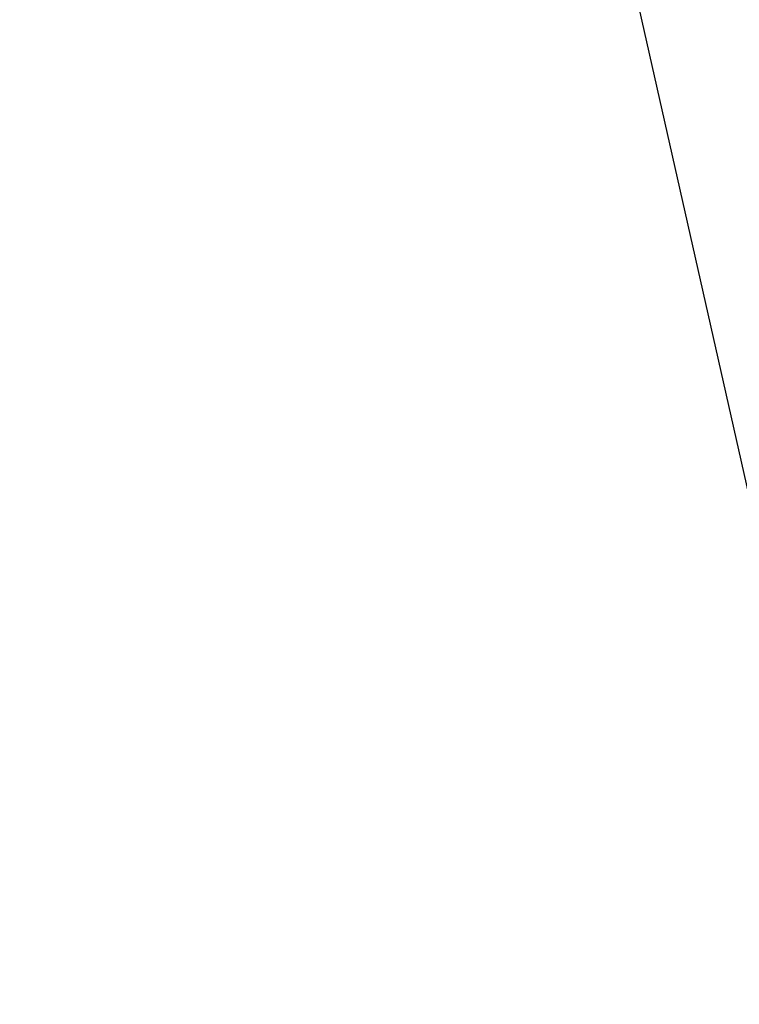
# Model space of a CAD drawing. Header units: millimetres. Extents: x 0 to 1118, y 0 to 864.
# Tile 10 of 256: x 40 to 71, y 341 to 382. Entities that reach past the tile are written whole.
import ezdxf

# ---------------------------------------------------------------- set-up
doc = ezdxf.new("R2010")
doc.units = ezdxf.units.MM
doc.dimstyles.new('SLDDIMSTYLE2', dxfattribs={"dimtxt": 0.18, "dimasz": 0.762, "dimexe": 0, "dimexo": 0.0625, "dimgap": 0, "dimtad": 0, "dimtih": 1, "dimtoh": 1, "dimdec": 0, "dimrnd": 1e-09, "dimzin": 0, "dimdsep": 46, "dimtxsty": 'Standard', "dimblk1": 'DOT', "dimblk2": 'DOT', "dimsah": 1, "dimcen": 0.09, "dimadec": 0, "dimazin": 0, "dimtfac": 0.762, "dimtdec": 0, "dimtofl": 0, "dimtmove": 0, "dimatfit": 3, "dimldrblk": 'DOT', "dimfxl": 1, "dimfrac": 2, "dimtolj": 1, "dimtzin": 0, "dimarcsym": 0})

# ---------------------------------------------------------------- blocks, each defined once
blk = doc.blocks.new('_Dot')
at = {"color": 0, "linetype": 'ByBlock', "lineweight": -2}
blk.add_line((-0.5, 0), (-1, 0), dxfattribs=at)
at = {"color": 0, "linetype": 'ByBlock', "const_width": 0.5}
blk.add_lwpolyline([(-0.25, 0, 1), (0.25, 0, 1)], format="xyb", close=True, dxfattribs=at)

msp = doc.modelspace()

# ---------------------------------------------------------------- leaders
at = {"color": 7, "linetype": 'Continuous', "lineweight": 0}
msp.add_leader([(86.1772, 295.9157), (40.3495, 499.3252), (46.6995, 499.3252)], dimstyle='SLDDIMSTYLE2', dxfattribs=at)

doc.saveas('drawing.dxf')
